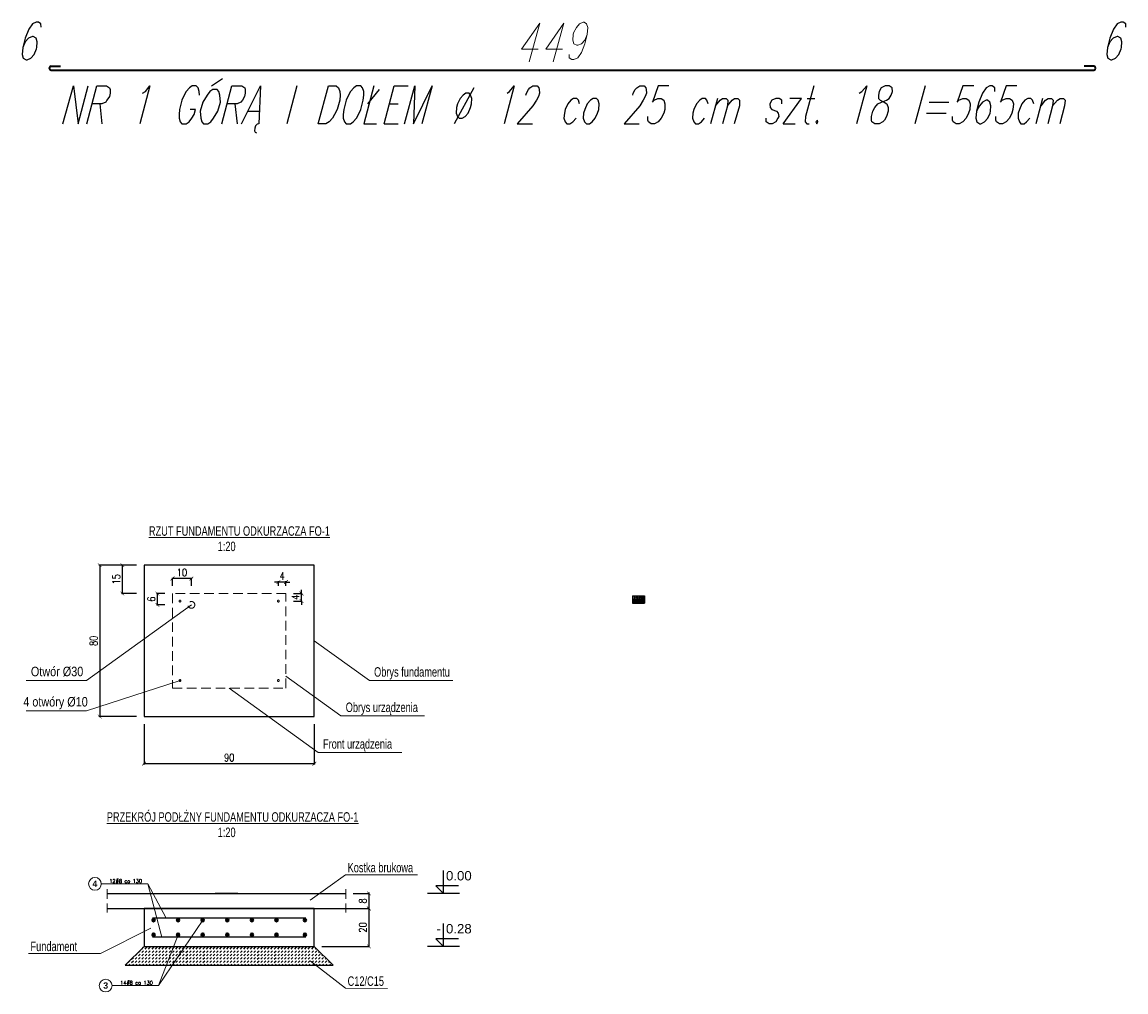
# Model space of a CAD drawing. Header units: millimetres. Extents: x -387992 to 11255, y 102926 to 380857.
# Tile 11 of 27: x -380177 to -374341, y 278381 to 283506. Entities that reach past the tile are written whole.
import ezdxf
from ezdxf.enums import TextEntityAlignment as Align

# ---------------------------------------------------------------- set-up
doc = ezdxf.new("R2010")
doc.units = ezdxf.units.MM
doc.header["$MEASUREMENT"] = 0
doc.linetypes.add('HIDDEN', pattern=[9.525, 6.35, -3.175])
doc.linetypes.add('XKITLINE00', pattern=[0])
for name, color, linetype, lineweight in [('AOS OPIS', 7, 'Continuous', 9), ('AOS ZBROJENIE', 7, 'Continuous', 25), ('AOS_wymiary', 7, 'Continuous', 0), ('OPIS-WYMIAR', 7, 'Continuous', 0), ('zbrojenie', 3, 'Continuous', 30)]:
    doc.layers.add(name, color=color, linetype=linetype, lineweight=lineweight)
for name, color, linetype in [('AutoCAD_Structural_Detailing_pręt wyrzucony', 7, 'Continuous'), ('AutoCAD_Structural_Detailing_symbole graficzne', 7, 'Continuous'), ('przekrój', 7, 'Continuous'), ('Warstwa 1', 7, 'Continuous')]:
    doc.layers.add(name, color=color, linetype=linetype)
doc.styles.add('Arial_1_h_0', font='arial.ttf')
doc.styles.add('ARIAL_NARROW', font='ARIALN.TTF')
doc.styles.add('ISO_DIM', font='simplex.shx', dxfattribs={"width": 0.8})
doc.styles.add('style1', font='simplex.shx')
doc.styles.add('style3', font='arialbd.ttf')
doc.styles.add('wymiary_opis', font='simplex.shx', dxfattribs={"width": 0.8})
doc.dimstyles.new('BB 1-20', dxfattribs={"dimscale": 0.4, "dimtxt": 100, "dimasz": 50, "dimexe": 10, "dimexo": 100, "dimgap": 30, "dimtad": 1, "dimlfac": 0.1, "dimzin": 12, "dimdsep": 46, "dimtxsty": 'wymiary_opis', "dimblk": 'ARCHTICK', "dimcen": 45, "dimdle": 10, "dimclrd": 256, "dimclre": 256, "dimadec": 0, "dimazin": 0, "dimtfac": 1, "dimtix": 1, "dimtmove": 2, "dimatfit": 3, "dimfxl": 1, "dimtolj": 1, "dimtzin": 0, "dimarcsym": 0})

# ---------------------------------------------------------------- blocks, each defined once
blk = doc.blocks.new('*T1052')
at = {"layer": 'AOS OPIS', "color": 0, "lineweight": -2}
for p, q in [((0, 0), (63, 0)), ((0, 0), (0, -38.4)), ((9, 0), (9, -38.4)), ((18, 0), (18, -29.2)), ((27, 0), (27, -29.2)), ((36, 0), (36, -29.2)), ((45, 0), (45, -29.2)), ((54, 0), (54, -38.4)), ((63, 0), (63, -38.4)), ((0, -18), (63, -18)), ((0, -23.6), (63, -23.6)), ((0, -29.2), (63, -29.2)), ((0, -32.3), (63, -32.3)), ((0, -35.4), (63, -35.4)), ((0, -38.4), (63, -38.4)), ((9, -20.8), (45, -20.8)), ((9, -26.4), (45, -26.4)), ((54, -7.4), (63, -7.4)), ((54, -12.4), (63, -12.4)), ((54, -15.2), (63, -15.2)), ((54, -20.8), (63, -20.8)), ((54, -26.4), (63, -26.4))]:
    blk.add_line(p, q, dxfattribs=at)
at = {"layer": 'AOS OPIS', "color": 0, "char_height": 1.2, "style": 'ISO_DIM'}
for s, insert, width, attachment_point in [('FK1', (4.5, -20.8), 8.4, 5), ('F01', (4.5, -26.4), 8.4, 5), ('  RAZEM DŁUGOŚĆ [m]', (9.3, -30.8), 44.4, 4), ('  MASA [kg]', (9.3, -33.9), 44.4, 4), ('  RAZEM MASA [kg]', (9.3, -36.9), 44.4, 4), ('NR', (13.5, -9), 8.4, 5), ('2', (13.5, -22.2), 8.4, 5), ('3', (13.5, -25), 8.4, 5), ('4', (13.5, -27.8), 8.4, 5), ('1', (13.5, -19.4), 8.4, 5), ('ŚREDNICA [mm]', (22.5, -9), 8.4, 5), ('8', (22.5, -19.4), 8.4, 5), ('8', (22.5, -22.2), 8.4, 5), ('8', (22.5, -25), 8.4, 5), ('8', (22.5, -27.8), 8.4, 5), ('{\\Fsimplex|c204;D}ŁUGOŚĆ [mm]', (31.5, -9), 8.4, 5), ('500', (31.5, -19.4), 8.4, 5), ('800', (31.5, -22.2), 8.4, 5), ('700', (31.5, -25), 8.4, 5), ('800', (31.5, -27.8), 8.4, 5), ('{\\Fsimplex|c204;ILO}ŚĆ W ELEMENCIE [szt.]', (40.5, -9), 8.4, 5), ('14', (40.5, -19.4), 8.4, 5), ('10', (40.5, -22.2), 8.4, 5), ('14', (40.5, -25), 8.4, 5), ('12', (40.5, -27.8), 8.4, 5), ('{\\Fsimplex|c204;ILO}ŚĆ  ELEMENTÓW [szt.]', (49.5, -9), 8.4, 5), ('1', (49.5, -20.8), 8.4, 5), ('1', (49.5, -26.4), 8.4, 5), ('{\\Fsimplex|c204;D}ŁUGOŚĆ ŁĄCZNA [m]', (58.5, -3.7), 8.4, 5), ('B500B', (58.5, -9.9), 8.4, 5), ('0,395', (58.5, -16.6), 8.4, 5), ('34,40', (58.5, -30.8), 8.4, 5), ('13,57', (58.5, -33.9), 8.4, 5), ('13,57', (58.5, -36.9), 8.4, 5), ('7,00', (58.5, -19.4), 8.4, 5), ('8,00', (58.5, -22.2), 8.4, 5), ('9,80', (58.5, -25), 8.4, 5), ('9,60', (58.5, -27.8), 8.4, 5), ('%%C8', (58.5, -13.8), 8.4, 5)]:
    blk.add_mtext(s, dxfattribs=dict(at, insert=insert, width=width, attachment_point=attachment_point))
blk = doc.blocks.new('_ArchTick')
at = {"color": 0, "linetype": 'ByBlock', "const_width": 0.15}
blk.add_lwpolyline([(-0.5, -0.5), (0.5, 0.5)], dxfattribs=at)
blk = doc.blocks.new('*D1041')
at = {"layer": 'AOS_wymiary', "lineweight": -2, "transparency": 16777216}
for p, q in [((-379571.8, 280636.3), (-379770.6, 280636.3)), ((-379766.6, 280640.3), (-379766.6, 279832.3)), ((-379571.8, 279836.3), (-379770.6, 279836.3))]:
    blk.add_line(p, q, dxfattribs=at)
at = {"layer": 'Defpoints', "color": 0, "transparency": 16777216}
for p in [(-379531.8, 280636.3), (-379766.6, 279836.3), (-379531.8, 279836.3)]:
    blk.add_point(p, dxfattribs=at)
at = {"layer": 'AOS_wymiary', "lineweight": -2, "transparency": 16777216, "xscale": 20, "yscale": 20, "zscale": 20}
for p, rotation in [((-379766.6, 280636.3), 90), ((-379766.6, 279836.3), 270)]:
    blk.add_blockref('_ArchTick', p, dxfattribs=dict(at, rotation=rotation))
at = {"layer": 'AOS_wymiary', "color": 0, "transparency": 16777216, "insert": (-379798.6, 280236.3), "char_height": 40, "attachment_point": 5, "rotation": 90, "style": 'wymiary_opis'}
blk.add_mtext('\\A1;80', dxfattribs=at)
blk = doc.blocks.new('*D1042')
at = {"layer": 'AOS_wymiary', "lineweight": -2, "transparency": 16777216}
for p, q in [((-379531.8, 279796.3), (-379531.8, 279583.4)), ((-378631.8, 279796.3), (-378631.8, 279583.4)), ((-379535.8, 279587.4), (-378627.8, 279587.4))]:
    blk.add_line(p, q, dxfattribs=at)
at = {"layer": 'Defpoints', "color": 0, "transparency": 16777216}
for p in [(-379531.8, 279836.3), (-378631.8, 279836.3), (-378631.8, 279587.4)]:
    blk.add_point(p, dxfattribs=at)
at = {"layer": 'AOS_wymiary', "lineweight": -2, "transparency": 16777216, "xscale": 20, "yscale": 20, "zscale": 20, "rotation": 180}
blk.add_blockref('_ArchTick', (-379531.8, 279587.4), dxfattribs=at)
at = {"layer": 'AOS_wymiary', "lineweight": -2, "transparency": 16777216, "xscale": 20, "yscale": 20, "zscale": 20}
blk.add_blockref('_ArchTick', (-378631.8, 279587.4), dxfattribs=at)
at = {"layer": 'AOS_wymiary', "color": 0, "transparency": 16777216, "insert": (-379081.8, 279619.4), "char_height": 40, "attachment_point": 5, "style": 'wymiary_opis'}
blk.add_mtext('\\A1;90', dxfattribs=at)
blk = doc.blocks.new('*D1043')
at = {"layer": 'AOS_wymiary', "lineweight": -2, "transparency": 16777216}
for p, q in [((-378591.8, 278821.7), (-378339.3, 278821.7)), ((-378343.3, 278825.7), (-378343.3, 278617.7)), ((-378591.8, 278621.7), (-378339.3, 278621.7))]:
    blk.add_line(p, q, dxfattribs=at)
at = {"layer": 'Defpoints', "color": 0, "transparency": 16777216}
for p in [(-378631.8, 278821.7), (-378631.8, 278621.7), (-378343.3, 278621.7)]:
    blk.add_point(p, dxfattribs=at)
at = {"layer": 'AOS_wymiary', "lineweight": -2, "transparency": 16777216, "xscale": 20, "yscale": 20, "zscale": 20}
for p, rotation in [((-378343.3, 278821.7), 90), ((-378343.3, 278621.7), 270)]:
    blk.add_blockref('_ArchTick', p, dxfattribs=dict(at, rotation=rotation))
at = {"layer": 'AOS_wymiary', "color": 0, "transparency": 16777216, "insert": (-378375.3, 278721.7), "char_height": 40, "attachment_point": 5, "rotation": 90, "style": 'wymiary_opis'}
blk.add_mtext('\\A1;20', dxfattribs=at)
blk = doc.blocks.new('*D1044')
at = {"layer": 'AOS_wymiary', "lineweight": -2, "transparency": 16777216}
for p, q in [((-378425.6, 278901.7), (-378339.3, 278901.7)), ((-378343.3, 278905.7), (-378343.3, 278817.7)), ((-378425.6, 278821.7), (-378339.3, 278821.7))]:
    blk.add_line(p, q, dxfattribs=at)
at = {"layer": 'Defpoints', "color": 0, "transparency": 16777216}
for p in [(-378465.6, 278901.7), (-378465.6, 278821.7), (-378343.3, 278821.7)]:
    blk.add_point(p, dxfattribs=at)
at = {"layer": 'AOS_wymiary', "lineweight": -2, "transparency": 16777216, "xscale": 20, "yscale": 20, "zscale": 20}
for p, rotation in [((-378343.3, 278901.7), 90), ((-378343.3, 278821.7), 270)]:
    blk.add_blockref('_ArchTick', p, dxfattribs=dict(at, rotation=rotation))
at = {"layer": 'AOS_wymiary', "color": 0, "transparency": 16777216, "insert": (-378375.3, 278861.7), "char_height": 40, "attachment_point": 5, "rotation": 90, "style": 'wymiary_opis'}
blk.add_mtext('\\A1;8', dxfattribs=at)
blk = doc.blocks.new('*D1045')
at = {"layer": 'AOS_wymiary', "lineweight": -2, "transparency": 16777216}
for p, q in [((-379571.8, 280636.3), (-379650.9, 280636.3)), ((-379646.9, 280482.3), (-379646.9, 280640.3)), ((-379571.8, 280486.3), (-379650.9, 280486.3))]:
    blk.add_line(p, q, dxfattribs=at)
at = {"layer": 'Defpoints', "color": 0, "transparency": 16777216}
for p in [(-379646.9, 280636.3), (-379531.8, 280636.3), (-379531.8, 280486.3)]:
    blk.add_point(p, dxfattribs=at)
at = {"layer": 'AOS_wymiary', "lineweight": -2, "transparency": 16777216, "xscale": 20, "yscale": 20, "zscale": 20}
for p, rotation in [((-379646.9, 280636.3), 90), ((-379646.9, 280486.3), 270)]:
    blk.add_blockref('_ArchTick', p, dxfattribs=dict(at, rotation=rotation))
at = {"layer": 'AOS_wymiary', "color": 0, "transparency": 16777216, "insert": (-379678.9, 280561.3), "char_height": 40, "attachment_point": 5, "rotation": 90, "style": 'wymiary_opis'}
blk.add_mtext('\\A1;15', dxfattribs=at)
blk = doc.blocks.new('*D1046')
at = {"layer": 'AOS_wymiary', "lineweight": -2, "transparency": 16777216}
for p, q in [((-378699.3, 280486.3), (-378699.3, 280506.3)), ((-378741.8, 280486.3), (-378695.3, 280486.3)), ((-378741.8, 280446.3), (-378695.3, 280446.3)), ((-378699.3, 280446.3), (-378699.3, 280486.3)), ((-378699.3, 280446.3), (-378699.3, 280426.3))]:
    blk.add_line(p, q, dxfattribs=at)
at = {"layer": 'Defpoints', "color": 0, "transparency": 16777216}
for p in [(-378781.8, 280486.3), (-378781.8, 280446.3), (-378699.3, 280486.3)]:
    blk.add_point(p, dxfattribs=at)
at = {"layer": 'AOS_wymiary', "lineweight": -2, "transparency": 16777216, "xscale": 20, "yscale": 20, "zscale": 20}
for p, rotation in [((-378699.3, 280486.3), 270), ((-378699.3, 280446.3), 90)]:
    blk.add_blockref('_ArchTick', p, dxfattribs=dict(at, rotation=rotation))
at = {"layer": 'AOS_wymiary', "color": 0, "transparency": 16777216, "insert": (-378731.3, 280466.3), "char_height": 40, "attachment_point": 5, "rotation": 90, "style": 'wymiary_opis'}
blk.add_mtext('\\A1;4', dxfattribs=at)
blk = doc.blocks.new('*D1047')
at = {"layer": 'AOS_wymiary', "lineweight": -2, "transparency": 16777216}
for p, q in [((-378821.8, 280546.9), (-378841.8, 280546.9)), ((-378821.8, 280526.3), (-378821.8, 280550.9)), ((-378781.8, 280546.9), (-378821.8, 280546.9)), ((-378781.8, 280526.3), (-378781.8, 280550.9)), ((-378781.8, 280546.9), (-378761.8, 280546.9))]:
    blk.add_line(p, q, dxfattribs=at)
at = {"layer": 'Defpoints', "color": 0, "transparency": 16777216}
for p in [(-378821.8, 280546.9), (-378821.8, 280486.3), (-378781.8, 280486.3)]:
    blk.add_point(p, dxfattribs=at)
at = {"layer": 'AOS_wymiary', "lineweight": -2, "transparency": 16777216, "xscale": 20, "yscale": 20, "zscale": 20}
blk.add_blockref('_ArchTick', (-378821.8, 280546.9), dxfattribs=at)
at = {"layer": 'AOS_wymiary', "lineweight": -2, "transparency": 16777216, "xscale": 20, "yscale": 20, "zscale": 20, "rotation": 180}
blk.add_blockref('_ArchTick', (-378781.8, 280546.9), dxfattribs=at)
at = {"layer": 'AOS_wymiary', "color": 0, "transparency": 16777216, "insert": (-378801.8, 280578.9), "char_height": 40, "attachment_point": 5, "style": 'wymiary_opis'}
blk.add_mtext('\\A1;4', dxfattribs=at)
blk = doc.blocks.new('*D1048')
at = {"layer": 'AOS_wymiary', "lineweight": -2, "transparency": 16777216}
for p, q in [((-379277.8, 280565.3), (-379385.8, 280565.3)), ((-379381.8, 280526.3), (-379381.8, 280569.3)), ((-379281.8, 280526.3), (-379281.8, 280569.3))]:
    blk.add_line(p, q, dxfattribs=at)
at = {"layer": 'Defpoints', "color": 0, "transparency": 16777216}
for p in [(-379381.8, 280565.3), (-379381.8, 280486.3), (-379281.8, 280486.3)]:
    blk.add_point(p, dxfattribs=at)
at = {"layer": 'AOS_wymiary', "lineweight": -2, "transparency": 16777216, "xscale": 20, "yscale": 20, "zscale": 20, "rotation": 180}
blk.add_blockref('_ArchTick', (-379381.8, 280565.3), dxfattribs=at)
at = {"layer": 'AOS_wymiary', "lineweight": -2, "transparency": 16777216, "xscale": 20, "yscale": 20, "zscale": 20}
blk.add_blockref('_ArchTick', (-379281.8, 280565.3), dxfattribs=at)
at = {"layer": 'AOS_wymiary', "color": 0, "transparency": 16777216, "insert": (-379331.8, 280597.3), "char_height": 40, "attachment_point": 5, "style": 'wymiary_opis'}
blk.add_mtext('\\A1;10', dxfattribs=at)
blk = doc.blocks.new('*D1049')
at = {"layer": 'AOS_wymiary', "lineweight": -2, "transparency": 16777216}
for p, q in [((-379461.4, 280422.3), (-379461.4, 280490.3)), ((-379421.8, 280486.3), (-379465.4, 280486.3)), ((-379421.8, 280426.3), (-379465.4, 280426.3))]:
    blk.add_line(p, q, dxfattribs=at)
at = {"layer": 'Defpoints', "color": 0, "transparency": 16777216}
for p in [(-379461.4, 280486.3), (-379381.8, 280486.3), (-379381.8, 280426.3)]:
    blk.add_point(p, dxfattribs=at)
at = {"layer": 'AOS_wymiary', "lineweight": -2, "transparency": 16777216, "xscale": 20, "yscale": 20, "zscale": 20}
for p, rotation in [((-379461.4, 280486.3), 90), ((-379461.4, 280426.3), 270)]:
    blk.add_blockref('_ArchTick', p, dxfattribs=dict(at, rotation=rotation))
at = {"layer": 'AOS_wymiary', "color": 0, "transparency": 16777216, "insert": (-379493.4, 280456.3), "char_height": 40, "attachment_point": 5, "rotation": 90, "style": 'wymiary_opis'}
blk.add_mtext('\\A1;6', dxfattribs=at)

msp = doc.modelspace()

# ---------------------------------------------------------------- hatches: boundary and pattern name
at = {"layer": 'przekrój'}
h = msp.add_hatch(dxfattribs=at)
h.set_pattern_fill('DASH', color=256, scale=4, angle=45, style=0)
h.set_pattern_definition([(45, (-415105.658, 275841.848), (2e-15, 17.9605122), [12.7, -12.7])])
h.paths.add_polyline_path([(-378531.844268, 278521.737396), (-378631.844268, 278621.737396), (-379531.844268, 278621.737396), (-379631.844268, 278521.737396)])
at = {"layer": 'zbrojenie', "linetype": 'Continuous'}
h = msp.add_hatch(color=7, dxfattribs=at)
edge = h.paths.add_edge_path()
edge.add_arc((-379481.844268, 278759.97994), 8, 0, 360)
h = msp.add_hatch(color=7, dxfattribs=at)
edge = h.paths.add_edge_path()
edge.add_arc((-379351.844268, 278759.97994), 8, 0, 360)
h = msp.add_hatch(color=7, dxfattribs=at)
edge = h.paths.add_edge_path()
edge.add_arc((-379221.844268, 278759.97994), 8, 0, 360)
h = msp.add_hatch(color=7, dxfattribs=at)
edge = h.paths.add_edge_path()
edge.add_arc((-379091.844268, 278759.97994), 8, 0, 360)
h = msp.add_hatch(color=7, dxfattribs=at)
edge = h.paths.add_edge_path()
edge.add_arc((-378961.844268, 278759.97994), 8, 0, 360)
h = msp.add_hatch(color=7, dxfattribs=at)
edge = h.paths.add_edge_path()
edge.add_arc((-378831.844268, 278759.97994), 8, 0, 360)
h = msp.add_hatch(color=7, dxfattribs=at)
edge = h.paths.add_edge_path()
edge.add_arc((-378681.844268, 278759.97994), 8, 0, 360)
h = msp.add_hatch(color=7, dxfattribs=at)
edge = h.paths.add_edge_path()
edge.add_arc((-379481.844268, 278683.494853), 8, 0, 360)
h = msp.add_hatch(color=7, dxfattribs=at)
edge = h.paths.add_edge_path()
edge.add_arc((-379351.844268, 278683.494853), 8, 0, 360)
h = msp.add_hatch(color=7, dxfattribs=at)
edge = h.paths.add_edge_path()
edge.add_arc((-379221.844268, 278683.494853), 8, 0, 360)
h = msp.add_hatch(color=7, dxfattribs=at)
edge = h.paths.add_edge_path()
edge.add_arc((-379091.844268, 278683.494853), 8, 0, 360)
h = msp.add_hatch(color=7, dxfattribs=at)
edge = h.paths.add_edge_path()
edge.add_arc((-378961.844268, 278683.494853), 8, 0, 360)
h = msp.add_hatch(color=7, dxfattribs=at)
edge = h.paths.add_edge_path()
edge.add_arc((-378831.844268, 278683.494853), 8, 0, 360)
h = msp.add_hatch(color=7, dxfattribs=at)
edge = h.paths.add_edge_path()
edge.add_arc((-378681.844268, 278683.494853), 8, 0, 360)

# ---------------------------------------------------------------- linework, layer by layer
at = {"layer": 'AOS OPIS', "linetype": 'XKITLINE00', "lineweight": 0}
for p, q in [((-379281.844268, 280426.341491), (-379837.029414, 280026.212459)), ((-378631.844268, 280236.341491), (-378340.839988, 280026.950797)), ((-379837.029414, 280026.212459), (-380155.221741, 280026.212459)), ((-379341.844268, 280026.341491), (-379837.029414, 279866.277064)), ((-378781.844268, 280049.394092), (-378490.839988, 279840.003398)), ((-378340.839988, 280026.950797), (-377898.690755, 280026.212459)), ((-379081.844268, 279986.341491), (-378610.901925, 279646.501424)), ((-379837.029414, 279866.277064), (-380155.221741, 279866.277064)), ((-378490.839988, 279840.003398), (-378048.690755, 279839.26506)), ((-378610.901925, 279646.501424), (-378168.752693, 279645.763086)), ((-378653.232632, 278866.295137), (-378466.169424, 278999.959845)), ((-378466.169424, 278999.959845), (-378085.636065, 278999.959845)), ((-379495.496532, 278717.243282), (-379762.1512, 278583.627754)), ((-380142.684558, 278583.627754), (-379762.1512, 278583.627754)), ((-378653.232632, 278546.0285), (-378466.169424, 278399.996083)), ((-378466.169424, 278399.996083), (-378245.094808, 278399.626914))]:
    msp.add_line(p, q, dxfattribs=at)
at = {"layer": 'AOS OPIS', "linetype": 'HIDDEN', "ltscale": 8}
for p, q in [((-379727.656407, 278923.562704), (-379727.656407, 278801.046024)), ((-378465.592982, 278923.562704), (-378465.592982, 278801.046024))]:
    msp.add_line(p, q, dxfattribs=at)
msp.add_lwpolyline([(-379381.844268, 279986.341491), (-378781.844268, 279986.341491), (-378781.844268, 280486.341491), (-379381.844268, 280486.341491)], close=True, dxfattribs=at)
for centre, radius in [((-379341.844268, 280446.341491), 5), ((-379281.844268, 280426.341491), 18), ((-378821.844268, 280446.341491), 5), ((-379341.844268, 280026.341491), 5), ((-378821.844268, 280026.341491), 5)]:
    msp.add_circle(centre, radius, dxfattribs=at)
at = {"layer": 'AOS ZBROJENIE'}
for p, q in [((-379486.844268, 278771.737396), (-378676.844268, 278771.737396)), ((-379486.844268, 278671.737396), (-378676.844268, 278671.737396))]:
    msp.add_line(p, q, dxfattribs=at)
msp.add_lwpolyline([(-379531.844268, 279836.341491), (-378631.844268, 279836.341491), (-378631.844268, 280636.341491), (-379531.844268, 280636.341491)], close=True, dxfattribs=at)
at = {"layer": 'AutoCAD_Structural_Detailing_pręt wyrzucony', "color": 7, "lineweight": 0}
for centre in [(-379792.121853, 278952.132937), (-379734.978481, 278414.622548)]:
    msp.add_circle(centre, 33.6, dxfattribs=at)
at = {"layer": 'AutoCAD_Structural_Detailing_symbole graficzne', "color": 7}
for p, q in [((-377949.058027, 278901.737396), (-377949.058027, 279021.737396)), ((-377869.058027, 278941.737396), (-377989.058027, 278941.737396)), ((-377989.058027, 278941.737396), (-377949.058027, 278901.737396)), ((-379036.624695, 278901.737396), (-379156.624695, 278901.737396)), ((-377864.804834, 278901.737396), (-378033.31122, 278901.737396)), ((-377949.058027, 278621.737396), (-377949.058027, 278741.737396)), ((-377864.804834, 278621.737396), (-378033.31122, 278621.737396)), ((-377869.058027, 278661.737396), (-377989.058027, 278661.737396)), ((-377989.058027, 278661.737396), (-377949.058027, 278621.737396))]:
    msp.add_line(p, q, dxfattribs=at)
at = {"layer": 'OPIS-WYMIAR', "color": 7}
for p, q in [((-379512.913395, 278952.132937), (-379758.521853, 278952.132937)), ((-379512.913395, 278952.132937), (-379437.948891, 278671.074685)), ((-379512.913395, 278952.132937), (-379416.520119, 278774.568877)), ((-379455.770023, 278414.622548), (-379221.844268, 278759.97994)), ((-379455.770023, 278414.622548), (-379351.844268, 278683.494853)), ((-379455.770023, 278414.622548), (-379701.378481, 278414.622548))]:
    msp.add_line(p, q, dxfattribs=at)
at = {"layer": 'przekrój', "color": 7, "linetype": 'Continuous'}
for p, q in [((-379727.656407, 278901.737396), (-378465.592982, 278901.737396)), ((-379727.656407, 278821.737396), (-378465.592982, 278821.737396)), ((-379631.844268, 278521.737396), (-379531.844268, 278621.737396)), ((-378531.844268, 278521.737396), (-378631.844268, 278621.737396)), ((-379631.844268, 278521.737396), (-378531.844268, 278521.737396))]:
    msp.add_line(p, q, dxfattribs=at)
msp.add_lwpolyline([(-379531.844268, 278621.737396), (-378631.844268, 278621.737396), (-378631.844268, 278821.737396), (-379531.844268, 278821.737396)], close=True, dxfattribs=at)
at = {"layer": 'Warstwa 1', "color": 7, "lineweight": 18}
for p, q in [((-377440.344694, 283501.000969), (-377496.473636, 283296.38671)), ((-377312.682835, 283501.000969), (-377368.811777, 283296.38671))]:
    msp.add_line(p, q, dxfattribs=at)
at = {"layer": 'Warstwa 1', "color": 7, "lineweight": 35}
msp.add_line((-380022.396439, 283273.040892), (-379973.695121, 283273.040892), dxfattribs=at)
at = {"layer": 'Warstwa 1', "color": 7, "lineweight": 25}
for p, q in [((-379175.343571, 283169.268995), (-379118.171683, 283207.397625)), ((-377788.286113, 283158.696576), (-377892.058279, 282968.115518)), ((-379766.172655, 283073.989265), (-379755.578909, 282968.115518)), ((-379052.528686, 283073.989265), (-379039.811764, 282968.115518)), ((-376500.776334, 283101.524418), (-376536.760461, 282968.115518)), ((-376026.414742, 283101.524418), (-375986.184263, 283101.524418)), ((-374781.236753, 283101.524418), (-374817.243016, 282968.115518)), ((-376153.475979, 282968.115518), (-376089.934563, 282968.115518))]:
    msp.add_line(p, q, dxfattribs=at)
for points in [[(-380075.34816, 283478.461777), (-380077.462833, 283497.505306), (-380090.166662, 283505.996931), (-380102.87292, 283505.996931), (-380121.928732, 283497.505306), (-380140.995341, 283467.868302), (-380160.051422, 283421.28908), (-380172.757411, 283372.566975), (-380176.99499, 283334.459402), (-380170.643008, 283315.394817), (-380155.813843, 283306.924248), (-380149.461861, 283306.924248), (-380130.403755, 283315.394817), (-380113.462347, 283334.459402), (-380100.758248, 283364.095866), (-380098.635341, 283372.566975), (-380096.520803, 283402.225035), (-380102.87292, 283421.28908), (-380117.699791, 283429.760189), (-380121.928732, 283429.760189), (-380143.109879, 283421.28908), (-380160.051422, 283402.225035), (-380172.757411, 283372.566975)], [(-374340.779574, 283478.461777), (-374340.779574, 283497.505306), (-374355.598346, 283505.996931), (-374368.293671, 283505.996931), (-374387.358256, 283497.505306), (-374406.422301, 283467.868302), (-374425.465829, 283421.28908), (-374438.182211, 283372.566975), (-374442.407507, 283334.459402), (-374436.059305, 283315.394817), (-374421.241073, 283306.924248), (-374414.89341, 283306.924248), (-374395.828825, 283315.394817), (-374378.887147, 283334.459402), (-374366.191821, 283364.095866), (-374364.068915, 283372.566975), (-374361.946009, 283402.225035), (-374368.293671, 283421.28908), (-374383.1335, 283429.760189), (-374387.358256, 283429.760189), (-374408.545747, 283421.28908), (-374425.465829, 283402.225035), (-374438.182211, 283372.566975)], [(-379960.978469, 282968.115518), (-379905.929217, 283169.268995), (-379880.51697, 282968.115518), (-379827.569299, 283169.268995)], [(-379833.938288, 282968.115518), (-379780.991157, 283169.268995), (-379730.166392, 283169.268995), (-379715.34816, 283158.696576), (-379711.123403, 283150.226007), (-379711.123403, 283131.161422), (-379715.34816, 283112.118434), (-379728.043485, 283093.053849), (-379734.391148, 283082.459834), (-379755.578909, 283073.989265), (-379806.403134, 283073.989265)], [(-379539.585604, 283131.161422), (-379524.745776, 283139.631992), (-379501.456435, 283169.268995), (-379554.404106, 282968.115518)], [(-379238.863661, 283120.567407), (-379240.986567, 283139.631992), (-379245.23265, 283158.696576), (-379255.805069, 283169.268995), (-379276.99256, 283169.268995), (-379291.811062, 283158.696576), (-379308.752471, 283139.631992), (-379319.346216, 283120.567407), (-379332.041812, 283093.053849), (-379344.758464, 283044.331204), (-379346.88164, 283016.816567), (-379346.88164, 282997.752522), (-379340.533707, 282978.687938), (-379332.041812, 282968.115518), (-379308.752471, 282968.115518), (-379293.933969, 282978.687938), (-379279.115467, 282997.752522), (-379266.398815, 283016.816567), (-379260.051152, 283044.331204), (-379287.586306, 283044.331204)], [(-379120.294589, 282968.115518), (-379067.346918, 283169.268995), (-379014.399787, 283169.268995), (-378999.581015, 283158.696576), (-378997.458108, 283150.226007), (-378997.458108, 283131.161422), (-379001.703921, 283112.118434), (-379012.297667, 283093.053849), (-379020.768776, 283082.459834), (-379039.811764, 283073.989265), (-379092.759165, 283073.989265)], [(-379016.522693, 282968.115518), (-378916.99688, 283169.268995), (-378925.467449, 282968.115518), (-378933.938288, 282965.992612), (-378942.408857, 282957.521503), (-378946.65494, 282944.805121), (-378948.75679, 282932.109795), (-378944.532033, 282923.638686), (-378938.163044, 282921.51578)], [(-378262.647705, 282968.115518), (-378209.700574, 283169.268995), (-378135.586738, 283169.268995)], [(-378154.651052, 282968.115518), (-378099.580745, 283169.268995), (-378108.051584, 282968.115518), (-378008.52577, 283169.268995), (-378063.596078, 282968.115518)], [(-377612.523827, 283131.161422), (-377599.828501, 283139.631992), (-377574.415714, 283169.268995), (-377627.363655, 282968.115518)], [(-377512.997743, 283120.567407), (-377510.874837, 283131.161422), (-377500.281361, 283150.226007), (-377491.831849, 283158.696576), (-377476.99202, 283169.268995), (-377453.702679, 283169.268995), (-377445.23211, 283158.696576), (-377443.109204, 283150.226007), (-377440.986297, 283131.161422), (-377447.355017, 283112.118434), (-377457.949032, 283093.053849), (-377476.99202, 283063.395789), (-377559.576426, 282968.115518), (-377479.114927, 282968.115518)], [(-376947.581177, 283120.567407), (-376945.45827, 283131.161422), (-376934.885311, 283150.226007), (-376926.414742, 283158.696576), (-376911.59651, 283169.268995), (-376888.286113, 283169.268995), (-376879.815004, 283158.696576), (-376877.713693, 283150.226007), (-376875.590787, 283131.161422), (-376881.93845, 283112.118434), (-376892.531925, 283093.053849), (-376911.59651, 283063.395789), (-376994.180915, 282968.115518), (-376913.69836, 282968.115518)], [(-376757.000659, 283169.268995), (-376814.172277, 283169.268995), (-376843.830877, 283082.459834), (-376835.359768, 283093.053849), (-376816.295723, 283101.524418), (-376797.231138, 283101.524418), (-376784.535813, 283093.053849), (-376778.166554, 283073.989265), (-376778.166554, 283044.331204), (-376784.535813, 283025.287676), (-376797.231138, 282997.752522), (-376814.172277, 282978.687938), (-376833.236861, 282968.115518), (-376850.17854, 282968.115518), (-376864.996772, 282978.687938), (-376869.242584, 282987.158507), (-376869.242584, 283006.223091)], [(-375990.430075, 283169.268995), (-376034.885311, 283006.223091), (-376037.008218, 282978.687938), (-376028.537648, 282968.115518), (-376015.820727, 282968.115518)], [(-375751.126373, 283131.161422), (-375736.308141, 283139.631992), (-375710.895893, 283169.268995), (-375765.944605, 282968.115518)], [(-375145.478787, 283169.268995), (-375202.650944, 283169.268995), (-375232.309005, 283082.459834), (-375223.838435, 283093.053849), (-375202.650944, 283101.524418), (-375185.709806, 283101.524418), (-375170.891034, 283093.053849), (-375164.543371, 283073.989265), (-375166.666278, 283044.331204), (-375173.013941, 283025.287676), (-375185.709806, 282997.752522), (-375202.650944, 282978.687938), (-375221.715529, 282968.115518), (-375238.656667, 282968.115518), (-375253.475439, 282978.687938), (-375257.721252, 282987.158507), (-375257.721252, 283006.223091)], [(-375033.236321, 283139.631992), (-375033.236321, 283158.696576), (-375048.07561, 283169.268995), (-375060.771475, 283169.268995), (-375079.83606, 283158.696576), (-375098.879588, 283131.161422), (-375117.943633, 283082.459834), (-375130.660555, 283035.881152), (-375134.885311, 282997.752522), (-375128.537648, 282978.687938), (-375113.718876, 282968.115518), (-375107.371214, 282968.115518), (-375088.307169, 282978.687938), (-375071.364951, 282997.752522), (-375058.648029, 283025.287676), (-375056.525123, 283035.881152), (-375054.423273, 283063.395789), (-375060.771475, 283082.459834), (-375073.467341, 283093.053849), (-375079.83606, 283093.053849), (-375098.879588, 283082.459834), (-375115.820727, 283063.395789), (-375130.660555, 283035.881152)], [(-374916.7691, 283169.268995), (-374973.941257, 283169.268995), (-375003.599318, 283082.459834), (-374995.128748, 283093.053849), (-374973.941257, 283101.524418), (-374956.999579, 283101.524418), (-374942.181347, 283093.053849), (-374935.833684, 283073.989265), (-374937.956591, 283044.331204), (-374944.304253, 283025.287676), (-374956.999579, 282997.752522), (-374973.941257, 282978.687938), (-374993.005302, 282968.115518), (-375009.94698, 282968.115518), (-375024.765212, 282978.687938), (-375029.011565, 282987.158507), (-375029.011565, 283006.223091)], [(-377229.238805, 283073.989265), (-377235.586468, 283093.053849), (-377244.057037, 283101.524418), (-377260.998715, 283101.524418), (-377275.816947, 283093.053849), (-377290.635719, 283073.989265), (-377305.475547, 283044.331204), (-377309.700304, 283025.287676), (-377311.82321, 282997.752522), (-377305.475547, 282978.687938), (-377297.004438, 282968.115518), (-377280.0633, 282968.115518), (-377265.244528, 282978.687938), (-377248.30339, 282997.752522)], [(-376549.477923, 283073.989265), (-376555.825586, 283093.053849), (-376564.296155, 283101.524418), (-376581.237833, 283101.524418), (-376593.954755, 283093.053849), (-376610.874837, 283073.989265), (-376625.714665, 283044.331204), (-376629.938882, 283025.287676), (-376632.062328, 282997.752522), (-376625.714665, 282978.687938), (-376617.243556, 282968.115518), (-376600.302418, 282968.115518), (-376585.46259, 282978.687938), (-376568.520911, 282997.752522)], [(-376511.348754, 283063.395789), (-376485.936506, 283093.053849), (-376473.241181, 283101.524418), (-376454.176596, 283101.524418), (-376445.706027, 283093.053849), (-376447.828933, 283063.395789), (-376473.241181, 282968.115518)], [(-376447.828933, 283063.395789), (-376422.416686, 283093.053849), (-376409.72136, 283101.524418), (-376392.758625, 283101.524418), (-376384.287516, 283093.053849), (-376384.287516, 283063.395789), (-376411.82267, 282968.115518)], [(-376159.823642, 283073.989265), (-376159.823642, 283093.053849), (-376174.642414, 283101.524418), (-376191.583552, 283101.524418), (-376212.771043, 283093.053849), (-376223.364519, 283073.989265), (-376221.241612, 283054.92468), (-376212.771043, 283044.331204), (-376187.358796, 283035.881152), (-376178.888227, 283025.287676), (-376176.76532, 283006.223091), (-376180.990077, 282997.752522), (-376191.583552, 282978.687938), (-376210.648137, 282968.115518), (-376227.589275, 282968.115518), (-376242.408047, 282978.687938), (-376242.408047, 282997.752522)], [(-376153.475979, 282968.115518), (-376056.072802, 283101.524418), (-376117.469716, 283101.524418)], [(-374827.836492, 283073.989265), (-374834.184155, 283093.053849), (-374842.655264, 283101.524418), (-374859.596402, 283101.524418), (-374874.415174, 283093.053849), (-374891.356852, 283073.989265), (-374904.073774, 283044.331204), (-374910.421437, 283025.287676), (-374910.421437, 282997.752522), (-374904.073774, 282978.687938), (-374895.602665, 282968.115518), (-374878.661527, 282968.115518), (-374865.944605, 282978.687938), (-374849.002926, 282997.752522)], [(-374789.707862, 283063.395789), (-374766.418521, 283093.053849), (-374751.600289, 283101.524418), (-374734.658611, 283101.524418), (-374726.188042, 283093.053849), (-374728.310948, 283063.395789), (-374753.7016, 282968.115518)], [(-374728.310948, 283063.395789), (-374702.898701, 283093.053849), (-374688.058873, 283101.524418), (-374671.138791, 283101.524418), (-374662.647165, 283093.053849), (-374664.770071, 283063.395789), (-374690.182319, 282968.115518)], [(-378925.467449, 282968.115518), (-378933.938288, 282965.992612), (-378942.408857, 282957.521503), (-378946.65494, 282944.805121), (-378948.75679, 282932.109795), (-378944.532033, 282923.638686), (-378938.163044, 282921.51578)]]:
    msp.add_lwpolyline(points, dxfattribs=at)
at = {"layer": 'Warstwa 1', "color": 7, "lineweight": 18}
for points in [[(-377440.344694, 283501.000969), (-377536.316183, 283363.386479), (-377447.588971, 283363.386479)], [(-377312.682835, 283501.000969), (-377408.654324, 283363.386479), (-377319.927113, 283363.386479)], [(-377284.147927, 283335.266818), (-377284.147927, 283316.42381), (-377269.465967, 283308.042001), (-377259.003257, 283308.042001), (-377238.050624, 283316.42381), (-377219.206861, 283345.759007), (-377202.443243, 283391.827587), (-377189.870152, 283440.006547), (-377185.679626, 283477.724309), (-377191.980533, 283496.597551), (-377204.524901, 283504.97936), (-377210.824296, 283504.97936), (-377229.669571, 283496.597551), (-377246.431677, 283477.724309), (-377261.084914, 283448.388356), (-377263.195295, 283440.006547), (-377265.275441, 283410.701585), (-377259.003257, 283391.827587), (-377244.351531, 283383.446534), (-377238.050624, 283383.446534), (-377219.206861, 283391.827587), (-377202.443243, 283410.701585), (-377189.870152, 283440.006547)]]:
    msp.add_lwpolyline(points, dxfattribs=at)
at = {"layer": 'Warstwa 1', "color": 7, "lineweight": 35}
for points in [[(-380022.396439, 283273.040892), (-380030.867143, 283268.816135), (-380032.990185, 283262.468472), (-380030.867143, 283256.099753), (-380022.396439, 283251.874997)], [(-380022.396439, 283251.874997), (-374510.194737, 283251.874997), (-374503.825478, 283256.099753), (-374501.702571, 283262.468472), (-374503.825478, 283268.816135), (-374510.194737, 283273.040892), (-374560.997635, 283273.040892)]]:
    msp.add_lwpolyline(points, dxfattribs=at)
at = {"layer": 'Warstwa 1', "color": 7, "lineweight": 25}
for points in [[(-379168.995908, 283150.226007), (-379183.81441, 283139.631992), (-379198.632912, 283120.567407), (-379221.943309, 283082.459834), (-379234.638905, 283035.881152), (-379232.515998, 282997.752522), (-379226.168335, 282978.687938), (-379217.697226, 282968.115518), (-379194.408155, 282968.115518), (-379179.589653, 282978.687938), (-379164.749825, 282997.752522), (-379141.460754, 283035.881152), (-379128.765428, 283082.459834), (-379130.867008, 283120.567407), (-379137.235997, 283139.631992), (-379145.706837, 283150.226007)], [(-378612.05018, 282968.115518), (-378557.000659, 283169.268995), (-378516.770179, 283169.268995), (-378504.053528, 283158.696576), (-378497.705595, 283139.631992), (-378495.582688, 283120.567407), (-378497.705595, 283093.053849), (-378510.422517, 283044.331204), (-378525.240749, 283016.816567), (-378535.813438, 282997.752522), (-378552.754846, 282978.687938), (-378571.819161, 282968.115518)], [(-378408.752201, 283169.268995), (-378423.592029, 283158.696576), (-378440.533437, 283139.631992), (-378451.127183, 283120.567407), (-378463.822508, 283093.053849), (-378476.518104, 283044.331204), (-378478.64101, 283016.816567), (-378478.64101, 282997.752522), (-378472.293347, 282978.687938), (-378463.822508, 282968.115518), (-378440.533437, 282968.115518), (-378425.693609, 282978.687938), (-378408.752201, 282997.752522), (-378398.179781, 283016.816567), (-378385.463129, 283044.331204), (-378372.767264, 283093.053849), (-378370.644358, 283120.567407), (-378370.644358, 283139.631992), (-378376.99202, 283158.696576), (-378385.463129, 283169.268995)], [(-377830.640308, 283131.161422), (-377845.45854, 283120.567407), (-377860.298368, 283101.524418), (-377875.11687, 283073.989265), (-377879.362953, 283054.92468), (-377881.464533, 283025.287676), (-377875.11687, 283006.223091), (-377866.646031, 282997.752522), (-377849.704353, 282997.752522), (-377834.886121, 283006.223091), (-377817.944713, 283025.287676), (-377805.228061, 283054.92468), (-377801.002765, 283073.989265), (-377798.879858, 283101.524418), (-377805.228061, 283120.567407), (-377813.6989, 283131.161422)], [(-375613.47112, 283169.268995), (-375634.658611, 283158.696576), (-375645.252627, 283139.631992), (-375649.477383, 283120.567407), (-375649.477383, 283101.524418), (-375641.006274, 283093.053849), (-375619.819323, 283082.459834), (-375605.000551, 283073.989265), (-375598.652888, 283054.92468), (-375598.652888, 283035.881152), (-375607.123457, 283006.223091), (-375617.717473, 282987.158507), (-375626.188042, 282978.687938), (-375645.252627, 282968.115518), (-375668.541428, 282968.115518), (-375683.3602, 282978.687938), (-375685.46205, 282987.158507), (-375685.46205, 283006.223091), (-375679.114387, 283035.881152), (-375668.541428, 283054.92468), (-375651.600289, 283073.989265), (-375632.535705, 283082.459834), (-375607.123457, 283093.053849), (-375592.305225, 283101.524418), (-375581.71175, 283120.567407), (-375575.363547, 283139.631992), (-375577.465397, 283158.696576), (-375592.305225, 283169.268995)], [(-377157.226819, 283101.524418), (-377172.045591, 283093.053849), (-377189.008326, 283073.989265), (-377201.703651, 283044.331204), (-377208.051314, 283025.287676), (-377210.17422, 282997.752522), (-377203.826558, 282978.687938), (-377193.233082, 282968.115518), (-377176.291404, 282968.115518), (-377163.595538, 282978.687938), (-377146.65386, 282997.752522), (-377133.937478, 283025.287676), (-377127.589815, 283044.331204), (-377125.466909, 283073.989265), (-377131.835628, 283093.053849), (-377140.285141, 283101.524418)], [(-375971.344434, 282987.158507), (-375979.8366, 282978.687938), (-375975.590247, 282968.115518), (-375969.242584, 282978.687938)]]:
    msp.add_lwpolyline(points, close=True, dxfattribs=at)
for points in [[(-378724.292645, 283169.268995), (-378724.292645, 283169.268995), (-378777.218721, 282968.115518), (-378777.218721, 282968.115518)], [(-378317.696956, 283169.268995), (-378317.696956, 283169.268995), (-378370.644358, 282968.115518), (-378370.644358, 282968.115518)], [(-378349.478193, 283073.989265), (-378349.478193, 283073.989265), (-378288.060222, 283150.226007), (-378288.060222, 283150.226007)], [(-375401.703111, 283169.268995), (-375401.703111, 283169.268995), (-375456.773419, 282968.115518), (-375456.773419, 282968.115518)], [(-378235.112551, 283073.989265), (-378235.112551, 283073.989265), (-378188.534409, 283073.989265), (-378188.534409, 283073.989265)], [(-375380.536677, 283082.459834), (-375380.536677, 283082.459834), (-375276.76478, 283082.459834), (-375276.76478, 283082.459834)], [(-378982.639606, 283035.881152), (-378982.639606, 283035.881152), (-378925.467449, 283035.881152), (-378925.467449, 283035.881152)], [(-375395.354909, 283025.287676), (-375395.354909, 283025.287676), (-375291.604609, 283025.287676), (-375291.604609, 283025.287676)], [(-378370.644358, 282968.115518), (-378370.644358, 282968.115518), (-378302.878724, 282968.115518), (-378302.878724, 282968.115518)], [(-378262.647705, 282968.115518), (-378262.647705, 282968.115518), (-378188.534409, 282968.115518), (-378188.534409, 282968.115518)]]:
    msp.add_open_spline(points, degree=3, dxfattribs=at)
at = {"layer": 'zbrojenie', "color": 7, "linetype": 'Continuous'}
for centre in [(-379481.844268, 278759.97994), (-379351.844268, 278759.97994), (-379221.844268, 278759.97994), (-379091.844268, 278759.97994), (-378961.844268, 278759.97994), (-378831.844268, 278759.97994), (-378681.844268, 278759.97994), (-379481.844268, 278683.494853), (-379351.844268, 278683.494853), (-379221.844268, 278683.494853), (-379091.844268, 278683.494853), (-378961.844268, 278683.494853), (-378831.844268, 278683.494853), (-378681.844268, 278683.494853)]:
    msp.add_circle(centre, 8, dxfattribs=at)

# ---------------------------------------------------------------- block references
msp.add_blockref('*T1052', (-376949.84725, 280473.900809))

# ---------------------------------------------------------------- texts
at = {"layer": 'AOS OPIS', "style": 'ARIAL_NARROW', "width": 0.85}
for s, p in [('%%URZUT FUNDAMENTU ODKURZACZA FO-1', (-379506.405206, 280791.633093)), ('1:20', (-379142.836234, 280710.463374)), ('Obrys fundamentu', (-378315.839988, 280046.950797)), ('Obrys urządzenia', (-378465.839988, 279860.003398)), ('Front urządzenia', (-378585.901925, 279666.501424)), ('%%UPRZEKRÓJ PODŁŻNY FUNDAMENTU ODKURZACZA FO-1', (-379729.061668, 279280.474327)), ('1:20', (-379142.836234, 279199.304609)), ('Kostka brukowa', (-378455.812666, 279013.082784)), ('Fundament', (-380132.327801, 278596.750693)), ('C12/C15', (-378455.812666, 278413.119022))]:
    msp.add_text(s, height=50, dxfattribs=at).set_placement(p)
at = {"layer": 'AOS OPIS', "char_height": 50, "width": 34622.34829432, "attachment_point": 1, "style": 'ARIAL_NARROW'}
for s, insert in [('Otwór %%C30', (-380130.413067, 280099.34174)), ('4 otwóry %%C10', (-380170.476363, 279939.406345))]:
    msp.add_mtext(s, dxfattribs=dict(at, insert=insert))
at = {"layer": 'AutoCAD_Structural_Detailing_pręt wyrzucony', "color": 7, "attachment_point": 5}
for s, insert, char_height, style in [('4', (-379792.121853, 278952.132937), 33.6, 'style3'), ('12#8 co 130', (-379629.150425, 278963.459971), 19.2, 'style1'), ('3', (-379734.978481, 278414.622548), 33.6, 'style3'), ('14#8 co 130', (-379572.007053, 278425.949583), 19.2, 'style1')]:
    msp.add_mtext(s, dxfattribs=dict(at, insert=insert, char_height=char_height, style=style))
at = {"layer": 'AutoCAD_Structural_Detailing_symbole graficzne', "color": 7, "style": 'Arial_1_h_0'}
for s, p in [('0.00', (-377935.724694, 278955.07073)), ('0.28', (-377935.724694, 278675.07073))]:
    msp.add_text(s, height=50, dxfattribs=at).set_placement(p, align=Align.BOTTOM_LEFT)
msp.add_text('-', height=50, dxfattribs=at).set_placement((-377962.39136, 278675.07073), align=Align.BOTTOM_RIGHT)

# ---------------------------------------------------------------- dimensions: what is measured, and where the dimension line sits
at = {"layer": 'AOS_wymiary'}
for base, p1, p2, picture, middle in [((-379766.586293, 279836.341491), (-379531.844268, 280636.341491), (-379531.844268, 279836.341491), '*D1041', (-379798.586293, 280236.341491)), ((-379646.871128, 280636.341491), (-379531.844268, 280486.341491), (-379531.844268, 280636.341491), '*D1045', (-379678.871128, 280561.341491)), ((-379461.371825, 280486.341491), (-379381.844268, 280426.341491), (-379381.844268, 280486.341491), '*D1049', (-379493.371825, 280456.341491)), ((-378699.252243, 280486.341491), (-378781.844268, 280446.341491), (-378781.844268, 280486.341491), '*D1046', (-378731.252243, 280466.341491)), ((-378343.341696, 278821.737396), (-378465.592982, 278901.737396), (-378465.592982, 278821.737396), '*D1044', (-378375.341696, 278861.737396)), ((-378343.341696, 278621.737396), (-378631.844268, 278821.737396), (-378631.844268, 278621.737396), '*D1043', (-378375.341696, 278721.737396))]:
    dim = msp.add_linear_dim(base=base, p1=p1, p2=p2, angle=90, dimstyle='BB 1-20', dxfattribs=at)
    dim.commit()
    dim.dimension.update_dxf_attribs({"geometry": picture, "text_midpoint": middle})
for base, p1, p2, picture, middle in [((-379381.844268, 280565.32169), (-379281.844268, 280486.341491), (-379381.844268, 280486.341491), '*D1048', (-379331.844268, 280597.32169)), ((-378821.844268, 280546.880983), (-378781.844268, 280486.341491), (-378821.844268, 280486.341491), '*D1047', (-378801.844268, 280578.880983)), ((-378631.844268, 279587.414174), (-379531.844268, 279836.341491), (-378631.844268, 279836.341491), '*D1042', (-379081.844268, 279619.414174))]:
    dim = msp.add_linear_dim(base=base, p1=p1, p2=p2, dimstyle='BB 1-20', dxfattribs=at)
    dim.commit()
    dim.dimension.update_dxf_attribs({"geometry": picture, "text_midpoint": middle})

doc.saveas('drawing.dxf')
